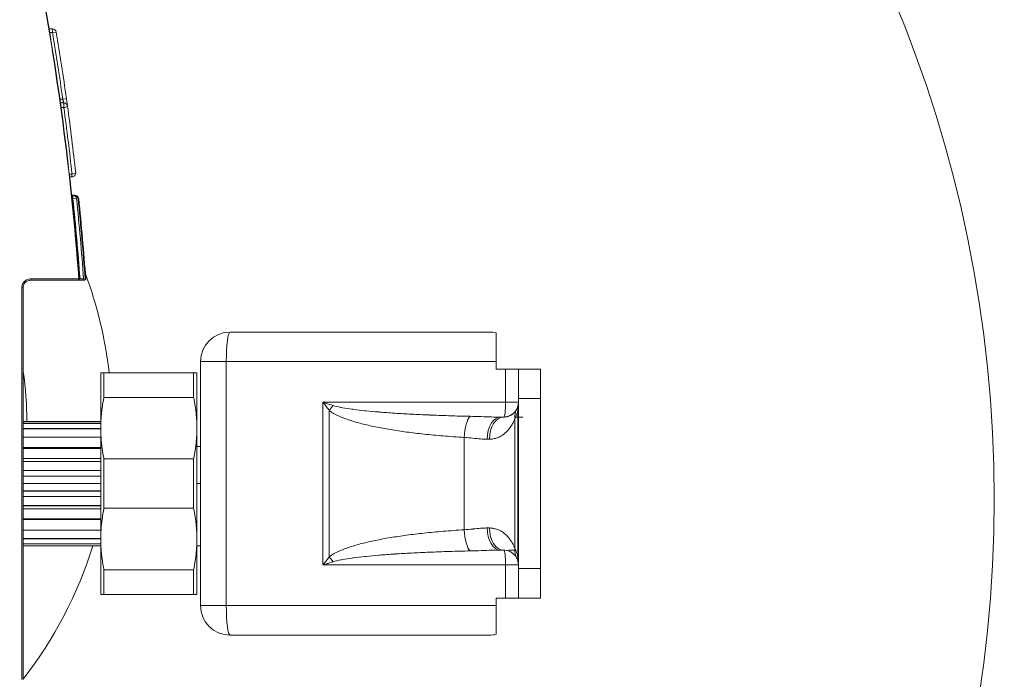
# Model space of a CAD drawing. Header units: centimetres. Extents: x -122 to 72759, y 3298 to 43172.
# Tile 157 of 243: x 30480 to 30494, y 17230 to 17239. Entities that reach past the tile are written whole.
import ezdxf
from ezdxf import colors
from ezdxf.entities.mleader import LeaderData, LeaderLine
from ezdxf.math import Vec2, Vec3

# ---------------------------------------------------------------- set-up
doc = ezdxf.new("R2010")
doc.units = ezdxf.units.CM
doc.header["$MEASUREMENT"] = 0
doc.layers.get('0').update_dxf_attribs({"lineweight": 5})
doc.layers.add('IS_ARMATURA', color=7, linetype='Continuous', lineweight=9)
doc.layers.add('IS_INSTAL GAZ_Opis', color=7, linetype='Continuous', lineweight=5)
doc.styles.add('Arial-sanit', font='arial.ttf')

# ---------------------------------------------------------------- blocks, each defined once
blk = doc.blocks.new('G$CD5DA571F')
at = {"color": 0, "linetype": 'Continuous', "lineweight": 0}
for p, q in [((-34.57, 114), (-38.57, 114)), ((-38.57, 114), (-38.57, 111)), ((-34.57, 114), (-34.57, 111)), ((-11.57, 114), (-34.57, 114)), ((-11.57, 111), (-11.57, 114)), ((-7.57, 114), (-11.57, 114)), ((-7.57, 111), (-7.57, 114)), ((-38.57, 111), (-34.57, 111)), ((-38.57, 111), (-38.57, 109.26)), ((-11.57, 111), (-34.57, 111)), ((-34.07, 111), (-34.07, 109.26)), ((-32.97, 110.92), (-13.16, 110.92)), ((-32.07, 110.62), (-32.07, 111.61)), ((-14.07, 110.62), (-14.07, 109.64)), ((-12.07, 109.26), (-12.07, 111)), ((-11.57, 111), (-7.57, 111)), ((-7.57, 111), (-7.57, 109.26)), ((-38.57, 109.26), (-38.57, 108)), ((-34.07, 109.26), (-38.57, 109.26)), ((-34.07, 84.56), (-34.07, 109.26)), ((-32.22, 110.52), (-32.22, 110.52)), ((-32.07, 110.51), (-32.07, 110.51)), ((-31.83, 110.51), (-14.3, 110.51)), ((-14.07, 110.51), (-14.07, 110.51)), ((-13.92, 110.52), (-13.92, 110.52)), ((-7.57, 109.26), (-12.07, 109.26)), ((-12.07, 109.26), (-12.07, 84.56)), ((-7.57, 109.26), (-7.57, 108)), ((-43.45, 108), (-39.57, 108)), ((-38.57, 108), (-39.57, 108)), ((-39.57, 71.47), (-39.57, 108)), ((-32.07, 108.99), (-32.07, 108.59)), ((-14.07, 108.59), (-14.07, 108.99)), ((-6.57, 108), (-7.57, 108)), ((-6.57, 108), (-6.57, 71.47)), ((-6.57, 108), (-2.69, 108)), ((-43.57, 106.98), (-43.57, 107.03)), ((-43.57, 72), (-43.57, 106.98)), ((-29.07, 107.07), (-29.07, 106.76)), ((-17.07, 106.76), (-17.07, 107.07)), ((-2.57, 107.03), (-2.57, 72)), ((-29.32, 103.67), (-16.82, 103.67)), ((-13.16, 85.41), (-32.97, 85.41)), ((-12.07, 84.56), (-34.07, 84.56)), ((-6.57, 71.47), (-39.57, 71.47)), ((-39.57, 71.47), (-39.57, 68)), ((-6.57, 68), (-6.57, 71.47)), ((-6.57, 68), (-39.57, 68)), ((-28.07, 67.5), (-28.07, 68)), ((-23.07, 67.5), (-23.07, 68)), ((-14.67, 67.5), (-14.67, 68)), ((-30.57, 67.5), (-38.07, 67.5)), ((-38.07, 67.06), (-38.07, 54.93)), ((-34.73, 67.06), (-38.07, 67.06)), ((-34.73, 67.06), (-34.73, 54.93)), ((-15.57, 67.5), (-30.57, 67.5)), ((-26.41, 67.06), (-26.41, 54.93)), ((-26.41, 67.06), (-19.73, 67.06)), ((-19.73, 67.06), (-19.73, 54.93)), ((-8.07, 67.5), (-15.57, 67.5)), ((-11.41, 67.06), (-11.41, 54.93)), ((-11.41, 67.06), (-8.07, 67.06)), ((-8.07, 67.06), (-8.07, 54.93)), ((-34.73, 54.93), (-38.07, 54.93)), ((-26.41, 54.93), (-19.73, 54.93)), ((-11.41, 54.93), (-8.07, 54.93)), ((-38.07, 54.5), (-30.57, 54.5)), ((-31.47, 44), (-31.47, 54.5)), ((-31.47, 44), (-31.47, 54.5)), ((-31.23, 44), (-31.23, 54.5)), ((-31.22, 44), (-31.22, 54.5)), ((-30.57, 54.5), (-15.57, 54.5)), ((-30.51, 44), (-30.51, 54.5)), ((-30.5, 44), (-30.5, 54.5)), ((-29.36, 44), (-29.36, 54.5)), ((-29.35, 44), (-29.35, 54.5)), ((-27.94, 44), (-27.94, 54.5)), ((-27.85, 44), (-27.85, 54.5)), ((-27.83, 44), (-27.83, 54.5)), ((-26.48, 44), (-26.48, 54.5)), ((-26.06, 44), (-26.06, 54.5)), ((-26.04, 44), (-26.04, 54.5)), ((-24.83, 44), (-24.83, 54.5)), ((-24.09, 44), (-24.09, 54.5)), ((-24.07, 44), (-24.07, 54.5)), ((-23.07, 44), (-23.07, 54.5)), ((-22.07, 44), (-22.07, 54.5)), ((-22.04, 44), (-22.04, 54.5)), ((-21.31, 44), (-21.31, 54.5)), ((-20.1, 44), (-20.1, 54.5)), ((-20.08, 44), (-20.08, 54.5)), ((-19.66, 44), (-19.66, 54.5)), ((-18.31, 44), (-18.31, 54.5)), ((-18.29, 44), (-18.29, 54.5)), ((-18.2, 44), (-18.2, 54.5)), ((-16.79, 44), (-16.79, 54.5)), ((-16.77, 44), (-16.77, 54.5)), ((-15.64, 44), (-15.64, 54.5)), ((-15.62, 44), (-15.62, 54.5)), ((-15.57, 54.5), (-8.07, 54.5)), ((-14.92, 44), (-14.92, 54.5)), ((-14.91, 44), (-14.91, 54.5)), ((-14.67, 44), (-14.67, 54.5)), ((-14.67, 44), (-14.67, 54.5)), ((-50.57, 52.18), (-50.57, 51.98)), ((-64.92, 50.61), (-64.57, 50.61)), ((-64.92, 50.61), (-64.92, 50.25)), ((-64.57, 50.29), (-64.57, 50.61)), ((-62.07, 51.01), (-62.06, 51.01)), ((-62.07, 51.01), (-62.07, 50.92)), ((-62.07, 50.72), (-62.07, 50.92)), ((-62.07, 50.72), (-61.57, 50.72)), ((-62.07, 50.72), (-62.07, 50.56)), ((-61.61, 51.42), (-61.62, 51.51)), ((-61.62, 51.42), (-61.62, 51.42)), ((-61.57, 50.72), (-61.62, 51.22)), ((-61.57, 50.72), (-61.57, 50.61)), ((-50.77, 51.57), (-50.77, 51.68)), ((-50.57, 51.37), (-50.57, 51.68)), ((-75.14, 49.85), (-75.07, 49.36)), ((-75.07, 49.36), (-75.07, 48.96)), ((-74.57, 49.51), (-73.92, 49.51)), ((-74.57, 49.51), (-74.57, 49.03)), ((-73.92, 49.51), (-73.92, 49.12)), ((-84.57, 47.98), (-84.07, 47.98)), ((-84.57, 47.98), (-84.57, 47.51)), ((-84.15, 48.48), (-84.07, 47.98)), ((-84.07, 47.98), (-84.07, 47.59))]:
    blk.add_line(p, q, dxfattribs=at)
blk.add_circle((-21, 1), 174.34)
at = {"color": 0, "linetype": 'Continuous', "lineweight": 0, "extrusion": (0, 1.83697e-16, -1)}
for centre, radius, start, end in [((39.57, 107.03), 4, 0, 13.9718), ((6.57, 72), 4, 180, 270), ((23.07, -321.5), 375, 84.0993, 85.7616), ((23.07, -321.5), 374.91, 84.0979, 85.7606), ((23.07, -321.5), 374.91, 84.0979, 85.7606), ((23.07, -321.5), 374.1, 79.235, 85.7514), ((23.07, -321.5), 374.06, 79.235, 85.7512), ((65.07, 50.61), 0.5, 83.7665, 180), ((61.57, 51.01), 0.5, 0, 84.0993), ((61.57, 50.92), 0.5, 0, 84.0979), ((23.07, -321.5), 374.99, 80.6254, 82.0183), ((74.07, 49.51), 0.5, 0, 82.2046), ((84.07, 47.98), 0.5, 0, 80.6254), ((39.52, 43.8), 0.2, 174.7785, 174.8157)]:
    blk.add_arc(centre, radius, start, end, dxfattribs=at)
at = {"color": 0, "linetype": 'Continuous', "lineweight": 0}
for centre, radius, start, end in [((-6.57, 107.03), 4, 0, 13.9718), ((-39.57, 72), 4, 180, 270), ((-31.57, -0.81), 56.82, 96.5688, 110.4641), ((-31.57, -0.81), 56.82, 52.0559, 72.6965), ((-23.07, -321.5), 374.71, 94.2416, 95.9052), ((-23.07, -321.5), 374.22, 94.245, 95.9052), ((-23.07, -321.5), 374.49, 97.9817, 99.3746), ((-31.57, 0), 44.5, 89.8712, 98.5971), ((-6.62, 43.8), 0.2, 174.7812, 174.8202)]:
    blk.add_arc(centre, radius, start, end, dxfattribs=at)
at = {"color": 0, "linetype": 'Continuous', "lineweight": 0, "extrusion": (-1.2326e-32, 1.83697e-16, -1)}
blk.add_ellipse((-31.83, 113.47), major_axis=(-1.34, -2.68), ratio=0.930265, start_param=-0.493041, end_param=-0.000004, dxfattribs=at)
at = {"color": 0, "linetype": 'Continuous', "lineweight": 0}
for centre, major_axis, ratio, start_param, end_param in [((-14.3, 113.47), (1.34, -2.68), 0.93026, -0.493016, 0.00002), ((-13.16, 113.87), (0.66, -2.93), 0.779112, -0.280671, -0.000003), ((-32.07, 109.37), (-3, 0), 0.130526, -2.15689, -2.156727), ((-12.07, 109), (-2, 0), 0.130526, -1.570796, -0.006452), ((-39.57, 106.98), (0, 4.2), 0.951446, 1.326942, 1.570796), ((-17.07, 109), (3, 0), 0.640775, -1.570796, -0.000013), ((-17.07, 108.59), (3, 0), 0.609935, -1.570796, -0.000012), ((-16.82, 104.57), (2.99, 0.18), 0.300221, -1.588648, -0.328893), ((-39.57, 72), (-4, 0), 0.130526, 0, 1.570796), ((-28.85, -310.44), (0, 363.02), 0.956352, 0.104082, 0.130185), ((-65.07, 50.61), (-0.054, 0.497), 0.290637, -1.602531, 0), ((-61.57, 50.92), (-0.5, 0), 0.999671, -1.46782, 0), ((-61.57, 50.72), (-0.5, 0), 0.998952, -1.467839, 0), ((-50.77, 51.07), (0.015, -0.5), 0.000002, 3.519069, 3.519082), ((-74.07, 49.51), (-0.068, 0.495), 0.289746, -1.610442, 0), ((-46.27, 43.8), (0.198, 0.025), 0.000127, 0, 0.000509), ((-6.62, 43.8), (-0.2, 0), 0.14694, -0.669204, -0.663376)]:
    blk.add_ellipse(centre, major_axis=major_axis, ratio=ratio, start_param=start_param, end_param=end_param, dxfattribs=at)
at = {"color": 0, "linetype": 'Continuous', "lineweight": 0, "extrusion": (0, 1.83697e-16, -1)}
for centre, major_axis, ratio, start_param, end_param in [((-34.07, 109), (2, 0), 0.130526, -1.570796, -0.004933), ((-29.07, 109), (-3, 0), 0.640774, -1.570796, -0.000022), ((-6.57, 72), (4, 0), 0.130526, 0, 1.570796), ((-50.77, 52.18), (0.2, 0), 0.999673, -1.644763, 0), ((-50.77, 51.35), (0.2, 0), 0.929311, -1.639728, 0), ((-50.77, 45), (0.2, 0), 0.282617, -1.592153, 0.000001)]:
    blk.add_ellipse(centre, major_axis=major_axis, ratio=ratio, start_param=start_param, end_param=end_param, dxfattribs=at)
at = {"color": 0, "linetype": 'Continuous', "lineweight": 0, "extrusion": (-1.64569e-36, 1.83697e-16, -1)}
blk.add_ellipse((-14.07, 109.37), major_axis=(3, 0), ratio=0.130524, start_param=-2.15683, end_param=-2.156734, dxfattribs=at)
at = {"color": 0, "linetype": 'Continuous', "lineweight": 0, "extrusion": (4.06251e-35, 1.83697e-16, -1)}
blk.add_ellipse((-29.07, 108.59), major_axis=(-3, 0), ratio=0.609953, start_param=-1.570778, end_param=-0.000004, dxfattribs=at)
at = {"color": 0, "linetype": 'Continuous', "lineweight": 0, "extrusion": (4.62223e-33, 1.83697e-16, -1)}
blk.add_ellipse((-29.32, 104.57), major_axis=(-2.99, 0.18), ratio=0.300222, start_param=-1.588666, end_param=-0.3289, dxfattribs=at)
at = {"color": 0, "linetype": 'Continuous', "lineweight": 0, "extrusion": (2.35099e-37, 1.83697e-16, -1)}
blk.add_ellipse((-19.07, 113.93), major_axis=(0, -28.55), ratio=0.175147, start_param=-0.751373, end_param=-0.75135, dxfattribs=at)
at = {"color": 0, "linetype": 'Continuous', "lineweight": 0, "extrusion": (1.2326e-32, 1.83697e-16, -1)}
blk.add_ellipse((-32.97, 86.31), major_axis=(-2.33, 1.89), ratio=0.237897, start_param=-1.761309, end_param=-1.480637, dxfattribs=at)
at = {"color": 0, "linetype": 'Continuous', "lineweight": 0, "extrusion": (-1.79366e-43, 1.83697e-16, -1)}
blk.add_ellipse((-50.77, 52.27), major_axis=(0.2, 0), ratio=0.999998, start_param=-1.64477, end_param=0, dxfattribs=at)
at = {"color": 0, "linetype": 'Continuous', "lineweight": 0, "extrusion": (-3.85186e-33, 1.83697e-16, -1)}
blk.add_ellipse((-50.77, 51.97), major_axis=(0.015, -0.5), ratio=0.000006, start_param=2.536302, end_param=3.143413, dxfattribs=at)
at = {"color": 0, "linetype": 'Continuous', "lineweight": 0, "extrusion": (2.24208e-44, 1.83697e-16, -1)}
blk.add_ellipse((-50.77, 51.98), major_axis=(0.2, 0), ratio=0.998957, start_param=-1.644749, end_param=0, dxfattribs=at)
at = {"color": 0, "linetype": 'Continuous', "lineweight": 0, "extrusion": (-6.85631e-32, 1.83697e-16, -1)}
blk.add_ellipse((-50.77, 51.68), major_axis=(0.015, -0.5), ratio=0.000002, start_param=1.570805, end_param=3.096038, dxfattribs=at)
at = {"color": 0, "linetype": 'Continuous', "lineweight": 0, "extrusion": (4.77545e-38, 1.83697e-16, -1)}
blk.add_ellipse((-49.57, 43.8), major_axis=(0, 0.2), ratio=0.011141, start_param=-1.418406, end_param=0, dxfattribs=at)
at = {"color": 0, "linetype": 'Continuous', "lineweight": 0, "extrusion": (-9.18355e-40, 1.83697e-16, -1)}
blk.add_ellipse((-39.52, 43.8), major_axis=(0, -0.2), ratio=0.043017, start_param=-1.662801, end_param=-1.662137, dxfattribs=at)
at = {"color": 0, "linetype": 'Continuous', "lineweight": 0}
for points in [[(-32.07, 114), (-32.04, 114), (-32.03, 114), (-31.99, 114)], [(-32.03, 114), (-32.01, 114), (-32, 114), (-31.98, 114)], [(-30.96, 114), (-30.93, 114), (-30.91, 114), (-30.88, 114)], [(-30.95, 114), (-30.93, 114), (-30.92, 114), (-30.9, 114)], [(-30.1, 114), (-30.06, 114), (-30.02, 114), (-29.98, 114)], [(-30.02, 114), (-30, 114), (-29.98, 114), (-29.95, 114)], [(-29.24, 114), (-29.24, 114), (-29.23, 114), (-29.22, 114)], [(-29.24, 114), (-29.23, 114), (-29.23, 114), (-29.22, 114)], [(-28.01, 114), (-27.99, 114), (-27.98, 114), (-27.96, 114)], [(-18.51, 114), (-18.51, 114), (-18.51, 114), (-18.51, 114)], [(-16.91, 114), (-16.91, 114), (-16.9, 114), (-16.9, 114)], [(-16.91, 114), (-16.91, 114), (-16.9, 114), (-16.9, 114)], [(-16.16, 114), (-16.14, 114), (-16.11, 114), (-16.08, 114)], [(-16.14, 114), (-16.1, 114), (-16.06, 114), (-16.02, 114)], [(-15.25, 114), (-15.24, 114), (-15.22, 114), (-15.21, 114)], [(-15.22, 114), (-15.2, 114), (-15.18, 114), (-15.17, 114)], [(-14.16, 114), (-14.13, 114), (-14.1, 114), (-14.09, 114)], [(-14.15, 114), (-14.11, 114), (-14.09, 114), (-14.07, 114)], [(-33.97, 110.99), (-34, 110.99), (-34.04, 111), (-34.07, 111)], [(-33.78, 110.97), (-33.81, 110.98), (-33.84, 110.98), (-33.87, 110.99)], [(-33.63, 110.95), (-33.65, 110.95), (-33.67, 110.96), (-33.69, 110.96)], [(-33.56, 110.93), (-33.58, 110.93), (-33.59, 110.94), (-33.61, 110.94)], [(-33.24, 110.81), (-33.28, 110.84), (-33.34, 110.86), (-33.4, 110.88)], [(-33.24, 110.81), (-33.21, 110.8), (-33.19, 110.79), (-33.17, 110.78)], [(-33.17, 110.78), (-33.17, 110.78), (-33.16, 110.78), (-33.16, 110.78)], [(-33.08, 110.73), (-33.11, 110.75), (-33.13, 110.76), (-33.16, 110.78)], [(-14.3, 110.51), (-14.22, 110.55), (-14.04, 110.64), (-13.68, 110.78), (-13.37, 110.87), (-13.16, 110.92)], [(-12.97, 110.78), (-13, 110.77), (-13.02, 110.75), (-13.05, 110.74)], [(-12.97, 110.78), (-12.97, 110.78), (-12.97, 110.78), (-12.96, 110.78)], [(-12.96, 110.78), (-12.94, 110.79), (-12.92, 110.8), (-12.9, 110.81)], [(-12.73, 110.88), (-12.8, 110.86), (-12.85, 110.84), (-12.9, 110.81)], [(-12.53, 110.94), (-12.54, 110.94), (-12.56, 110.93), (-12.58, 110.93)], [(-12.44, 110.96), (-12.46, 110.96), (-12.49, 110.95), (-12.51, 110.95)], [(-12.27, 110.99), (-12.3, 110.98), (-12.33, 110.98), (-12.35, 110.97)], [(-12.07, 111), (-12.1, 111), (-12.13, 110.99), (-12.17, 110.99)], [(-32.16, 109.6), (-32.29, 109.99), (-32.49, 110.26), (-32.7, 110.46)], [(-13.41, 110.48), (-13.7, 110.22), (-14.01, 109.82), (-14.06, 109.16)], [(-32.07, 108.59), (-32.07, 108.21), (-32.08, 107.38), (-32.13, 105.98), (-32.16, 104.98), (-32.17, 104.45)], [(-32.03, 108.3), (-32.03, 108.3), (-32.03, 108.3), (-32.03, 108.3)], [(-14.11, 108.3), (-14.11, 108.3), (-14.11, 108.3), (-14.11, 108.3)], [(-14.07, 109), (-14.07, 109.05), (-14.07, 109.11), (-14.06, 109.16)], [(-29.32, 103.67), (-29.38, 102.68), (-29.51, 100.78), (-29.76, 98.21), (-30.04, 95.85), (-30.37, 93.65), (-30.74, 91.62), (-31.16, 89.79), (-31.63, 88.12), (-32.22, 86.65), (-32.66, 85.77), (-32.97, 85.41)], [(-13.16, 85.41), (-13.47, 85.77), (-13.92, 86.65), (-14.5, 88.12), (-14.97, 89.79), (-15.39, 91.62), (-15.77, 93.65), (-16.1, 95.85), (-16.38, 98.21), (-16.63, 100.78), (-16.76, 102.68), (-16.82, 103.67)], [(-13.16, 85.41), (-13.09, 85.47), (-12.94, 85.58), (-12.72, 85.75), (-12.58, 85.87), (-12.51, 85.93)], [(-50.78, 52.38), (-50.78, 52.38), (-50.78, 52.38), (-50.78, 52.38)], [(-74.14, 50), (-71.14, 50.41), (-68.13, 50.78), (-65.12, 51.11)], [(-50.77, 44.97), (-50.77, 44.97), (-50.77, 44.97), (-50.77, 44.97)], [(-46.26, 44), (-46.26, 44), (-46.25, 44), (-46.24, 44)], [(-47.38, 43.82), (-47.38, 43.82), (-47.38, 43.82), (-47.38, 43.82)], [(-47.29, 43.82), (-47.29, 43.82), (-47.29, 43.82), (-47.29, 43.82)]]:
    blk.add_open_spline(points, degree=3, dxfattribs=at)
for points, knots in [([(-34.07, 111), (-33.95, 111), (-33.83, 110.99), (-33.71, 110.99), (-33.67, 110.99), (-33.63, 110.98), (-33.6, 110.98), (-33.51, 110.98), (-33.43, 110.97), (-33.34, 110.96), (-33.27, 110.96), (-33.2, 110.95), (-33.13, 110.94), (-33.07, 110.93), (-33.02, 110.93), (-32.97, 110.92)], [0, 0, 0, 0, 0.333333, 0.333333, 0.333333, 0.430896, 0.430896, 0.430896, 0.666667, 0.666667, 0.666667, 0.861778, 0.861778, 0.861778, 1, 1, 1, 1]), ([(-33.97, 110.99), (-33.95, 110.99), (-33.94, 110.99), (-33.92, 110.99), (-33.91, 110.99), (-33.89, 110.99), (-33.87, 110.99)], [0.2267362, 0.2267362, 0.2267362, 0.2267362, 0.3333333, 0.3333333, 0.3333333, 0.458899, 0.458899, 0.458899, 0.458899]), ([(-33.78, 110.97), (-33.78, 110.97), (-33.78, 110.97), (-33.78, 110.97), (-33.75, 110.97), (-33.72, 110.97), (-33.69, 110.96)], [0.650964, 0.650964, 0.650964, 0.650964, 0.6666667, 0.6666667, 0.6666667, 0.8540897, 0.8540897, 0.8540897, 0.8540897]), ([(-32.97, 110.92), (-33.05, 110.91), (-33.19, 110.9), (-33.41, 110.91), (-33.56, 110.93), (-33.63, 110.95)], [0, 0, 0, 0, 0.3333333, 0.6666667, 0.9999867, 0.9999867, 0.9999867, 0.9999867]), ([(-33.56, 110.93), (-33.52, 110.92), (-33.48, 110.91), (-33.45, 110.9), (-33.44, 110.89), (-33.44, 110.89), (-33.43, 110.89), (-33.42, 110.89), (-33.41, 110.88), (-33.4, 110.88)], [0.0978463, 0.0978463, 0.0978463, 0.0978463, 0.2949781, 0.2949781, 0.2949781, 0.3333333, 0.3333333, 0.3333333, 0.3896024, 0.3896024, 0.3896024, 0.3896024]), ([(-33.08, 110.73), (-33.07, 110.73), (-33.06, 110.72), (-33.05, 110.72), (-33.03, 110.7), (-33, 110.68), (-32.97, 110.66), (-32.95, 110.65), (-32.93, 110.64), (-32.92, 110.63), (-32.88, 110.61), (-32.85, 110.58), (-32.81, 110.55), (-32.8, 110.54), (-32.78, 110.52), (-32.76, 110.51), (-32.72, 110.48), (-32.68, 110.44), (-32.65, 110.4), (-32.63, 110.38), (-32.61, 110.36), (-32.59, 110.34), (-32.55, 110.3), (-32.51, 110.25), (-32.46, 110.19), (-32.45, 110.17), (-32.43, 110.14), (-32.41, 110.11), (-32.37, 110.05), (-32.32, 109.98), (-32.29, 109.9), (-32.27, 109.87), (-32.25, 109.84), (-32.24, 109.81), (-32.2, 109.72), (-32.17, 109.63), (-32.14, 109.53), (-32.13, 109.49), (-32.12, 109.46), (-32.12, 109.42), (-32.09, 109.32), (-32.08, 109.21), (-32.07, 109.1), (-32.07, 109.06), (-32.07, 109.03), (-32.07, 109)], [0.1020845, 0.1020845, 0.1020845, 0.1020845, 0.125, 0.125, 0.125, 0.2049669, 0.2049669, 0.2049669, 0.25, 0.25, 0.25, 0.3325509, 0.3325509, 0.3325509, 0.375, 0.375, 0.375, 0.4600499, 0.4600499, 0.4600499, 0.5, 0.5, 0.5, 0.5874319, 0.5874319, 0.5874319, 0.625, 0.625, 0.625, 0.715314, 0.715314, 0.715314, 0.75, 0.75, 0.75, 0.8426934, 0.8426934, 0.8426934, 0.875, 0.875, 0.875, 0.9710963, 0.9710963, 0.9710963, 0.9999888, 0.9999888, 0.9999888, 0.9999888]), ([(-32.97, 110.92), (-32.76, 110.87), (-32.45, 110.78), (-32.1, 110.64), (-31.92, 110.55), (-31.83, 110.51)], [0, 0, 0, 0, 0.3333333, 0.6666667, 0.9999962, 0.9999962, 0.9999962, 0.9999962]), ([(-13.41, 110.48), (-13.4, 110.49), (-13.39, 110.5), (-13.38, 110.51), (-13.32, 110.56), (-13.27, 110.6), (-13.22, 110.63), (-13.17, 110.67), (-13.12, 110.7), (-13.08, 110.72), (-13.07, 110.73), (-13.06, 110.73), (-13.05, 110.74)], [0.6018629, 0.6018629, 0.6018629, 0.6018629, 0.625, 0.625, 0.625, 0.75, 0.75, 0.75, 0.875, 0.875, 0.875, 0.9082421, 0.9082421, 0.9082421, 0.9082421]), ([(-13.16, 110.92), (-13.11, 110.93), (-13.06, 110.93), (-13.01, 110.94), (-12.94, 110.95), (-12.87, 110.96), (-12.8, 110.96), (-12.71, 110.97), (-12.62, 110.98), (-12.54, 110.98), (-12.5, 110.98), (-12.47, 110.99), (-12.43, 110.99), (-12.31, 110.99), (-12.19, 111), (-12.07, 111)], [0, 0, 0, 0, 0.138244, 0.138244, 0.138244, 0.333333, 0.333333, 0.333333, 0.569115, 0.569115, 0.569115, 0.666667, 0.666667, 0.666667, 1, 1, 1, 1]), ([(-12.73, 110.88), (-12.73, 110.88), (-12.72, 110.89), (-12.71, 110.89), (-12.7, 110.89), (-12.69, 110.89), (-12.69, 110.9), (-12.66, 110.91), (-12.62, 110.92), (-12.58, 110.93)], [0.6099983, 0.6099983, 0.6099983, 0.6099983, 0.6666667, 0.6666667, 0.6666667, 0.7050313, 0.7050313, 0.7050313, 0.9023103, 0.9023103, 0.9023103, 0.9023103]), ([(-12.44, 110.96), (-12.42, 110.97), (-12.39, 110.97), (-12.36, 110.97), (-12.36, 110.97), (-12.36, 110.97), (-12.35, 110.97)], [0.1458899, 0.1458899, 0.1458899, 0.1458899, 0.3333333, 0.3333333, 0.3333333, 0.3490286, 0.3490286, 0.3490286, 0.3490286]), ([(-12.27, 110.99), (-12.26, 110.99), (-12.26, 110.99), (-12.26, 110.99), (-12.24, 110.99), (-12.23, 110.99), (-12.21, 110.99), (-12.2, 110.99), (-12.18, 110.99), (-12.17, 110.99)], [0.541113, 0.541113, 0.541113, 0.541113, 0.5691141, 0.5691141, 0.5691141, 0.6666667, 0.6666667, 0.6666667, 0.7732968, 0.7732968, 0.7732968, 0.7732968]), ([(-31.83, 110.51), (-31.78, 110.49), (-31.72, 110.47), (-31.65, 110.44), (-31.61, 110.42), (-31.57, 110.41), (-31.53, 110.39), (-31.46, 110.36), (-31.39, 110.32), (-31.31, 110.28), (-31.27, 110.26), (-31.23, 110.24), (-31.18, 110.21), (-31.1, 110.17), (-31.02, 110.12), (-30.93, 110.07), (-30.89, 110.04), (-30.84, 110.01), (-30.8, 109.98), (-30.7, 109.92), (-30.61, 109.85), (-30.51, 109.77), (-30.46, 109.74), (-30.42, 109.7), (-30.37, 109.66), (-30.27, 109.57), (-30.16, 109.48), (-30.06, 109.37), (-30.01, 109.32), (-29.97, 109.27), (-29.92, 109.22), (-29.82, 109.1), (-29.71, 108.96), (-29.61, 108.81), (-29.57, 108.76), (-29.53, 108.7), (-29.5, 108.63), (-29.4, 108.47), (-29.32, 108.29), (-29.25, 108.1), (-29.23, 108.03), (-29.2, 107.97), (-29.19, 107.9), (-29.13, 107.7), (-29.09, 107.49), (-29.08, 107.27), (-29.07, 107.21), (-29.07, 107.14), (-29.07, 107.07)], [0.0000025, 0.0000025, 0.0000025, 0.0000025, 0.0777505, 0.0777505, 0.0777505, 0.125, 0.125, 0.125, 0.2049906, 0.2049906, 0.2049906, 0.25, 0.25, 0.25, 0.3325536, 0.3325536, 0.3325536, 0.375, 0.375, 0.375, 0.4600503, 0.4600503, 0.4600503, 0.5, 0.5, 0.5, 0.5874183, 0.5874183, 0.5874183, 0.625, 0.625, 0.625, 0.7152846, 0.7152846, 0.7152846, 0.75, 0.75, 0.75, 0.8426592, 0.8426592, 0.8426592, 0.875, 0.875, 0.875, 0.97104, 0.97104, 0.97104, 1, 1, 1, 1]), ([(-17.07, 107.07), (-17.07, 107.19), (-17.06, 107.3), (-17.05, 107.4), (-17.03, 107.56), (-17, 107.72), (-16.96, 107.87), (-16.93, 107.98), (-16.89, 108.08), (-16.85, 108.19), (-16.8, 108.33), (-16.73, 108.47), (-16.66, 108.6), (-16.6, 108.69), (-16.55, 108.78), (-16.49, 108.87), (-16.41, 108.99), (-16.32, 109.1), (-16.24, 109.2), (-16.17, 109.27), (-16.11, 109.34), (-16.04, 109.41), (-15.96, 109.49), (-15.87, 109.58), (-15.78, 109.65), (-15.72, 109.7), (-15.65, 109.75), (-15.59, 109.8), (-15.51, 109.87), (-15.42, 109.93), (-15.34, 109.98), (-15.28, 110.02), (-15.22, 110.06), (-15.17, 110.09), (-15.09, 110.14), (-15.02, 110.18), (-14.94, 110.22), (-14.89, 110.25), (-14.84, 110.28), (-14.79, 110.3), (-14.72, 110.33), (-14.66, 110.36), (-14.59, 110.39), (-14.55, 110.41), (-14.51, 110.43), (-14.46, 110.45), (-14.41, 110.47), (-14.35, 110.49), (-14.3, 110.51)], [0.0000007, 0.0000007, 0.0000007, 0.0000007, 0.0506899, 0.0506899, 0.0506899, 0.125, 0.125, 0.125, 0.1768251, 0.1768251, 0.1768251, 0.25, 0.25, 0.25, 0.3020198, 0.3020198, 0.3020198, 0.375, 0.375, 0.375, 0.4275848, 0.4275848, 0.4275848, 0.5, 0.5, 0.5, 0.552591, 0.552591, 0.552591, 0.625, 0.625, 0.625, 0.6778854, 0.6778854, 0.6778854, 0.75, 0.75, 0.75, 0.8031805, 0.8031805, 0.8031805, 0.875, 0.875, 0.875, 0.9283009, 0.9283009, 0.9283009, 0.999998, 0.999998, 0.999998, 0.999998]), ([(-13.97, 104.45), (-13.98, 104.98), (-14.01, 105.98), (-14.06, 107.39), (-14.07, 108.21), (-14.07, 108.59)], [0, 0, 0, 0, 0.3333333, 0.6666667, 0.9999958, 0.9999958, 0.9999958, 0.9999958]), ([(-29.07, 106.76), (-29.07, 106.48), (-29.08, 106.18), (-29.11, 105.85), (-29.14, 105.53), (-29.17, 105.18), (-29.21, 104.81), (-29.25, 104.45), (-29.29, 104.07), (-29.32, 103.67)], [0.0000284, 0.0000284, 0.0000284, 0.0000284, 0.3333333, 0.3333333, 0.3333333, 0.6666667, 0.6666667, 0.6666667, 0.999997, 0.999997, 0.999997, 0.999997]), ([(-16.82, 103.67), (-16.85, 104.07), (-16.89, 104.45), (-16.93, 104.81), (-16.93, 104.85), (-16.93, 104.88), (-16.94, 104.91), (-16.97, 105.24), (-17, 105.56), (-17.03, 105.85), (-17.04, 105.98), (-17.04, 106.1), (-17.05, 106.22), (-17.06, 106.41), (-17.07, 106.59), (-17.07, 106.76)], [0, 0, 0, 0, 0.333333, 0.333333, 0.333333, 0.362231, 0.362231, 0.362231, 0.666667, 0.666667, 0.666667, 0.794772, 0.794772, 0.794772, 1, 1, 1, 1]), ([(-32.17, 104.45), (-32.19, 103.5), (-32.22, 102.58), (-32.24, 101.71), (-32.25, 101.66), (-32.25, 101.61), (-32.25, 101.57), (-32.28, 100.67), (-32.31, 99.81), (-32.34, 98.99), (-32.35, 98.98), (-32.35, 98.96), (-32.35, 98.95), (-32.38, 98.11), (-32.42, 97.32), (-32.46, 96.55), (-32.46, 96.53), (-32.46, 96.52), (-32.46, 96.51), (-32.5, 95.75), (-32.55, 95.02), (-32.59, 94.32), (-32.59, 94.28), (-32.6, 94.25), (-32.6, 94.21), (-32.64, 93.54), (-32.69, 92.88), (-32.74, 92.26), (-32.75, 92.21), (-32.75, 92.16), (-32.76, 92.1), (-32.8, 91.51), (-32.86, 90.94), (-32.91, 90.4), (-32.92, 90.33), (-32.92, 90.26), (-32.93, 90.2), (-32.98, 89.68), (-33.04, 89.19), (-33.1, 88.72), (-33.11, 88.63), (-33.12, 88.56), (-33.14, 88.48), (-33.2, 88.03), (-33.26, 87.61), (-33.33, 87.21), (-33.35, 87.13), (-33.36, 87.04), (-33.38, 86.96), (-33.45, 86.59), (-33.53, 86.25), (-33.63, 85.93)], [0, 0, 0, 0, 0.105502, 0.105502, 0.105502, 0.111111, 0.111111, 0.111111, 0.220343, 0.220343, 0.220343, 0.222222, 0.222222, 0.222222, 0.333333, 0.333333, 0.333333, 0.335198, 0.335198, 0.335198, 0.444444, 0.444444, 0.444444, 0.45003, 0.45003, 0.45003, 0.555556, 0.555556, 0.555556, 0.564896, 0.564896, 0.564896, 0.666667, 0.666667, 0.666667, 0.679732, 0.679732, 0.679732, 0.777778, 0.777778, 0.777778, 0.79451, 0.79451, 0.79451, 0.888889, 0.888889, 0.888889, 0.909391, 0.909391, 0.909391, 1, 1, 1, 1]), ([(-12.51, 85.93), (-12.61, 86.25), (-12.69, 86.59), (-12.76, 86.96), (-12.77, 87.04), (-12.79, 87.13), (-12.8, 87.21), (-12.88, 87.61), (-12.94, 88.03), (-13, 88.48), (-13.01, 88.56), (-13.02, 88.63), (-13.03, 88.72), (-13.1, 89.19), (-13.15, 89.68), (-13.21, 90.2), (-13.21, 90.26), (-13.22, 90.33), (-13.23, 90.4), (-13.28, 90.94), (-13.33, 91.51), (-13.38, 92.1), (-13.39, 92.16), (-13.39, 92.21), (-13.4, 92.26), (-13.45, 92.88), (-13.49, 93.54), (-13.54, 94.21), (-13.54, 94.25), (-13.54, 94.28), (-13.55, 94.32), (-13.59, 95.02), (-13.63, 95.75), (-13.67, 96.51), (-13.68, 96.52), (-13.68, 96.53), (-13.68, 96.55), (-13.72, 97.32), (-13.76, 98.11), (-13.79, 98.95), (-13.79, 98.96), (-13.79, 98.98), (-13.79, 98.99), (-13.83, 99.81), (-13.86, 100.67), (-13.89, 101.57), (-13.89, 101.61), (-13.89, 101.66), (-13.89, 101.71), (-13.92, 102.58), (-13.95, 103.5), (-13.97, 104.45)], [0, 0, 0, 0, 0.0906046, 0.0906046, 0.0906046, 0.1111111, 0.1111111, 0.1111111, 0.2054862, 0.2054862, 0.2054862, 0.2222222, 0.2222222, 0.2222222, 0.3202643, 0.3202643, 0.3202643, 0.3333333, 0.3333333, 0.3333333, 0.4351016, 0.4351016, 0.4351016, 0.4444444, 0.4444444, 0.4444444, 0.5499681, 0.5499681, 0.5499681, 0.5555556, 0.5555556, 0.5555556, 0.6647999, 0.6647999, 0.6647999, 0.6666667, 0.6666667, 0.6666667, 0.7777778, 0.7777778, 0.7777778, 0.7796561, 0.7796561, 0.7796561, 0.8888889, 0.8888889, 0.8888889, 0.8944973, 0.8944973, 0.8944973, 0.9999998, 0.9999998, 0.9999998, 0.9999998]), ([(-33.63, 85.93), (-33.65, 85.87), (-33.67, 85.81), (-33.69, 85.74), (-33.72, 85.65), (-33.75, 85.56), (-33.78, 85.47), (-33.81, 85.37), (-33.85, 85.26), (-33.88, 85.15), (-33.89, 85.11), (-33.91, 85.06), (-33.92, 85.02), (-33.97, 84.86), (-34.02, 84.71), (-34.07, 84.56)], [0, 0, 0, 0, 0.138245, 0.138245, 0.138245, 0.333333, 0.333333, 0.333333, 0.569114, 0.569114, 0.569114, 0.666667, 0.666667, 0.666667, 1, 1, 1, 1]), ([(-32.97, 85.41), (-33.02, 85.37), (-33.07, 85.33), (-33.13, 85.29), (-33.2, 85.24), (-33.27, 85.18), (-33.34, 85.13), (-33.43, 85.06), (-33.51, 84.99), (-33.6, 84.93), (-33.63, 84.9), (-33.67, 84.87), (-33.71, 84.85), (-33.83, 84.75), (-33.95, 84.66), (-34.07, 84.56)], [0.000147, 0.000147, 0.000147, 0.000147, 0.1382432, 0.1382432, 0.1382432, 0.3333333, 0.3333333, 0.3333333, 0.5691149, 0.5691149, 0.5691149, 0.6666667, 0.6666667, 0.6666667, 1, 1, 1, 1]), ([(-12.07, 84.56), (-12.19, 84.66), (-12.31, 84.75), (-12.43, 84.85), (-12.47, 84.87), (-12.5, 84.9), (-12.54, 84.93), (-12.62, 84.99), (-12.71, 85.06), (-12.8, 85.13), (-12.87, 85.18), (-12.94, 85.24), (-13.01, 85.29), (-13.06, 85.33), (-13.11, 85.37), (-13.16, 85.41)], [0, 0, 0, 0, 0.3333333, 0.3333333, 0.3333333, 0.4308961, 0.4308961, 0.4308961, 0.6666667, 0.6666667, 0.6666667, 0.8617782, 0.8617782, 0.8617782, 0.9998501, 0.9998501, 0.9998501, 0.9998501]), ([(-12.07, 84.56), (-12.12, 84.71), (-12.17, 84.86), (-12.21, 85.02), (-12.26, 85.17), (-12.31, 85.32), (-12.36, 85.47), (-12.41, 85.63), (-12.46, 85.78), (-12.51, 85.93)], [0, 0, 0, 0, 0.333333, 0.333333, 0.333333, 0.666667, 0.666667, 0.666667, 1, 1, 1, 1]), ([(-50.78, 52.38), (-50.76, 52.38), (-50.74, 52.38), (-50.7, 52.37), (-50.68, 52.36), (-50.64, 52.34), (-50.63, 52.32), (-50.6, 52.29), (-50.59, 52.27), (-50.57, 52.23), (-50.57, 52.21), (-50.57, 52.19), (-50.57, 52.18), (-50.57, 52.18)], [0, 0, 0, 0, 0.0647862, 0.0647862, 0.1284756, 0.1284756, 0.1922043, 0.1922043, 0.2559315, 0.2559315, 0.3196586, 0.3196586, 0.3275718, 0.3275718, 0.3275718, 0.3275718]), ([(-50.57, 52.18), (-50.57, 52.19), (-50.57, 52.2), (-50.57, 52.21), (-50.57, 52.23), (-50.57, 52.24), (-50.57, 52.25), (-50.57, 52.26), (-50.57, 52.27), (-50.57, 52.27)], [0.5026125, 0.5026125, 0.5026125, 0.5026125, 0.6, 0.6, 0.6, 0.8, 0.8, 0.8, 1, 1, 1, 1]), ([(-50.57, 51.68), (-50.57, 51.71), (-50.57, 51.74), (-50.57, 51.77), (-50.57, 51.8), (-50.57, 51.83), (-50.57, 51.85), (-50.57, 51.88), (-50.57, 51.9), (-50.57, 51.92), (-50.57, 51.94), (-50.57, 51.95), (-50.57, 51.96), (-50.57, 51.98), (-50.57, 51.98), (-50.57, 51.98)], [0, 0, 0, 0, 0.2, 0.2, 0.2, 0.4, 0.4, 0.4, 0.6, 0.6, 0.6, 0.8, 0.8, 0.8, 1, 1, 1, 1]), ([(-50.78, 51.57), (-50.76, 51.57), (-50.74, 51.57), (-50.7, 51.56), (-50.68, 51.55), (-50.64, 51.52), (-50.63, 51.51), (-50.6, 51.48), (-50.59, 51.46), (-50.57, 51.42), (-50.57, 51.4), (-50.57, 51.37), (-50.57, 51.37), (-50.57, 51.37)], [0, 0, 0, 0, 0.0647863, 0.0647863, 0.1284758, 0.1284758, 0.1922046, 0.1922046, 0.2559317, 0.2559317, 0.3196587, 0.3196587, 0.3276051, 0.3276051, 0.3276051, 0.3276051]), ([(-50.77, 45.05), (-50.77, 45.48), (-50.77, 45.89), (-50.77, 46.28), (-50.78, 46.67), (-50.78, 47.04), (-50.78, 47.39), (-50.78, 47.74), (-50.78, 48.08), (-50.78, 48.38), (-50.78, 48.69), (-50.78, 48.97), (-50.78, 49.23), (-50.78, 49.48), (-50.78, 49.71), (-50.78, 49.92), (-50.78, 50.13), (-50.78, 50.32), (-50.78, 50.5), (-50.78, 50.69), (-50.78, 50.86), (-50.78, 51.04), (-50.78, 51.21), (-50.78, 51.38), (-50.78, 51.53)], [0, 0, 0, 0, 0.125, 0.125, 0.125, 0.25, 0.25, 0.25, 0.375, 0.375, 0.375, 0.5, 0.5, 0.5, 0.625, 0.625, 0.625, 0.75, 0.75, 0.75, 0.875, 0.875, 0.875, 1, 1, 1, 1]), ([(-50.57, 51.35), (-50.57, 51.36), (-50.57, 51.36), (-50.57, 51.37), (-50.57, 51.37), (-50.57, 51.37), (-50.57, 51.37)], [0, 0, 0, 0, 0.1428571, 0.1428571, 0.1428571, 0.1947065, 0.1947065, 0.1947065, 0.1947065]), ([(-50.57, 45), (-50.57, 45.42), (-50.57, 45.82), (-50.57, 46.2), (-50.57, 46.58), (-50.57, 46.95), (-50.57, 47.29), (-50.57, 47.63), (-50.57, 47.96), (-50.57, 48.26), (-50.57, 48.56), (-50.57, 48.84), (-50.57, 49.09), (-50.57, 49.34), (-50.57, 49.56), (-50.57, 49.76), (-50.57, 49.97), (-50.57, 50.16), (-50.57, 50.34), (-50.57, 50.52), (-50.57, 50.69), (-50.57, 50.86), (-50.57, 51.03), (-50.57, 51.2), (-50.57, 51.35)], [0, 0, 0, 0, 0.125, 0.125, 0.125, 0.25, 0.25, 0.25, 0.375, 0.375, 0.375, 0.5, 0.5, 0.5, 0.625, 0.625, 0.625, 0.75, 0.75, 0.75, 0.875, 0.875, 0.875, 1, 1, 1, 1]), ([(-50.57, 50.77), (-50.57, 50.77), (-50.57, 50.77), (-50.57, 50.77), (-50.57, 50.77), (-50.57, 50.77), (-50.57, 50.77), (-50.57, 50.77), (-50.57, 50.77), (-50.57, 50.77), (-50.57, 50.77), (-50.57, 50.77), (-50.57, 50.77), (-50.57, 50.77), (-50.57, 50.77), (-50.57, 50.77), (-50.57, 50.77), (-50.57, 50.77), (-50.57, 50.77), (-50.57, 50.77)], [0, 0, 0, 0, 0.03407224, 0.03407224, 0.05119648, 0.05119648, 0.05733282, 0.05733282, 0.05979322, 0.05979322, 0.06412114, 0.06412114, 0.06633315, 0.06633315, 0.06751218, 0.06751218, 0.06816318, 0.06816318, 0.06886196, 0.06886196, 0.06886196, 0.06886196]), ([(-75.14, 49.85), (-75.03, 49.87), (-74.92, 49.88), (-74.72, 49.91), (-74.62, 49.92), (-74.45, 49.95), (-74.38, 49.96), (-74.27, 49.98), (-74.24, 49.98), (-74.21, 49.98)], [0, 0, 0, 0, 0.32614, 0.32614, 0.648694, 0.648694, 0.969196, 0.969196, 1.201571, 1.201571, 1.201571, 1.201571]), ([(-74.57, 49.5), (-74.57, 49.5), (-74.57, 49.5), (-74.58, 49.5), (-74.59, 49.49), (-74.6, 49.49), (-74.62, 49.49), (-74.64, 49.48), (-74.66, 49.47), (-74.68, 49.47), (-74.7, 49.46), (-74.73, 49.45), (-74.76, 49.44), (-74.79, 49.44), (-74.82, 49.43), (-74.85, 49.42), (-74.88, 49.41), (-74.92, 49.4), (-74.95, 49.39), (-74.99, 49.38), (-75.03, 49.37), (-75.07, 49.36)], [0, 0, 0, 0, 0.142857, 0.142857, 0.142857, 0.285714, 0.285714, 0.285714, 0.428571, 0.428571, 0.428571, 0.571429, 0.571429, 0.571429, 0.714286, 0.714286, 0.714286, 0.857143, 0.857143, 0.857143, 1, 1, 1, 1]), ([(-49.57, 43.83), (-49.66, 43.83), (-49.74, 43.84), (-49.83, 43.85), (-49.91, 43.87), (-50, 43.9), (-50.08, 43.94), (-50.16, 43.98), (-50.23, 44.02), (-50.3, 44.08), (-50.37, 44.13), (-50.43, 44.19), (-50.49, 44.26), (-50.55, 44.33), (-50.6, 44.41), (-50.64, 44.49), (-50.68, 44.58), (-50.72, 44.67), (-50.74, 44.76), (-50.76, 44.86), (-50.77, 44.95), (-50.77, 45.05)], [0, 0, 0, 0, 0.142857, 0.142857, 0.142857, 0.285714, 0.285714, 0.285714, 0.428571, 0.428571, 0.428571, 0.571429, 0.571429, 0.571429, 0.714286, 0.714286, 0.714286, 0.857143, 0.857143, 0.857143, 1, 1, 1, 1]), ([(-49.57, 44), (-49.64, 44), (-49.71, 44), (-49.78, 44.02), (-49.85, 44.03), (-49.92, 44.06), (-49.99, 44.09), (-50.06, 44.12), (-50.12, 44.16), (-50.18, 44.2), (-50.23, 44.25), (-50.29, 44.3), (-50.33, 44.35), (-50.38, 44.41), (-50.42, 44.47), (-50.46, 44.54), (-50.49, 44.61), (-50.52, 44.68), (-50.54, 44.76), (-50.56, 44.84), (-50.57, 44.92), (-50.57, 45)], [0, 0, 0, 0, 0.142857, 0.142857, 0.142857, 0.285714, 0.285714, 0.285714, 0.428571, 0.428571, 0.428571, 0.571429, 0.571429, 0.571429, 0.714286, 0.714286, 0.714286, 0.857143, 0.857143, 0.857143, 1, 1, 1, 1]), ([(3.43, 44), (0.89, 44), (-1.61, 44), (-4.03, 44), (-6.46, 44), (-8.8, 44), (-11.2, 44), (-13.59, 44), (-16.02, 44), (-18.42, 44), (-20.82, 44), (-23.18, 44), (-25.56, 44), (-27.94, 44), (-30.35, 44), (-32.85, 44), (-35.35, 44), (-37.94, 44), (-40.72, 44), (-43.5, 44), (-46.46, 44), (-49.57, 44)], [0, 0, 0, 0, 0.142857, 0.142857, 0.142857, 0.285714, 0.285714, 0.285714, 0.428571, 0.428571, 0.428571, 0.571429, 0.571429, 0.571429, 0.714286, 0.714286, 0.714286, 0.857143, 0.857143, 0.857143, 1, 1, 1, 1]), ([(3.43, 43.83), (0.9, 43.82), (-1.6, 43.82), (-4.03, 43.82), (-6.45, 43.81), (-8.8, 43.81), (-11.19, 43.81), (-13.59, 43.81), (-16.02, 43.81), (-18.42, 43.81), (-20.82, 43.81), (-23.18, 43.81), (-25.56, 43.81), (-27.94, 43.81), (-30.35, 43.81), (-32.85, 43.81), (-35.35, 43.81), (-37.94, 43.81), (-40.72, 43.81), (-43.5, 43.82), (-46.46, 43.82), (-49.57, 43.83)], [0, 0, 0, 0, 0.142857, 0.142857, 0.142857, 0.285714, 0.285714, 0.285714, 0.428571, 0.428571, 0.428571, 0.571429, 0.571429, 0.571429, 0.714286, 0.714286, 0.714286, 0.857143, 0.857143, 0.857143, 1, 1, 1, 1])]:
    blk.add_open_spline(points, degree=3, knots=knots, dxfattribs=at)
for points, weights in [([(-38.07, 67.06), (-38.07, 67.5), (-38.07, 67.5)], [1.76418573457, 1.80829037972, 1.80829037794]), ([(-30.57, 67.5), (-32.6, 67.5), (-34.73, 67.06)], [1.80829037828, 1.80829037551, 1.76418573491]), ([(-26.41, 67.06), (-28.54, 67.5), (-30.57, 67.5)], [1.76418573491, 1.80829038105, 1.80829037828]), ([(-15.57, 67.5), (-17.6, 67.5), (-19.73, 67.06)], [1.80829037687, 1.80829037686, 1.76418573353]), ([(-11.41, 67.06), (-13.54, 67.5), (-15.57, 67.5)], [1.76418573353, 1.80829037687, 1.80829037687]), ([(-8.07, 67.5), (-8.07, 67.5), (-8.07, 67.06)], [1.8082903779, 1.80829038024, 1.76418573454]), ([(-38.07, 54.93), (-38.07, 54.5), (-38.07, 54.5)], [1.76418573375, 1.80829037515, 1.80829037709]), ([(-30.57, 54.5), (-32.6, 54.5), (-34.73, 54.93)], [1.80829037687, 1.8082903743, 1.76418573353]), ([(-26.41, 54.93), (-28.54, 54.5), (-30.57, 54.5)], [1.76418573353, 1.80829037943, 1.80829037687]), ([(-15.57, 54.5), (-17.6, 54.5), (-19.73, 54.93)], [1.80829037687, 1.80829037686, 1.76418573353]), ([(-11.41, 54.93), (-13.54, 54.5), (-15.57, 54.5)], [1.76418573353, 1.80829037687, 1.80829037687]), ([(-8.07, 54.5), (-8.07, 54.5), (-8.07, 54.93)], [1.80829037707, 1.8082903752, 1.76418573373])]:
    blk.add_rational_spline(points, weights, degree=2, dxfattribs=at)
blk = doc.blocks.new('_Closed')
at = {"color": 0, "linetype": 'ByBlock', "lineweight": -2}
for p, q in [((-1, 0.1667), (0, 0)), ((-1, 0.1667), (-1, -0.1667)), ((0, 0), (-1, -0.1667)), ((0, 0), (-1, 0))]:
    blk.add_line(p, q, dxfattribs=at)

msp = doc.modelspace()

# ---------------------------------------------------------------- block references
at = {"layer": 'IS_ARMATURA', "xscale": 0.1, "yscale": 0.1, "zscale": 0.1, "rotation": 270.0000000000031}
msp.add_blockref('G$CD5DA571F', (30475.84418, 17230.33668), dxfattribs=at)

# ---------------------------------------------------------------- leaders
at = {"layer": 'IS_INSTAL GAZ_Opis'}
ml = msp.add_multileader_mtext('Standard', dxfattribs=at)
ml.set_content('{\\fArial Narrow|b0|i0|c238|p34;Kanał nawiewny "Z"  %%c 1\\FAaa.shx|c238;\x81\\fArial Narrow|b0|i0|c238|p34;2,5 cm, \\Pzewn. kratka+2,0 m nad ziemią\\Pzakończony nie niżej \\Pniż 30 cm nad posadzką}', color=256, style='Arial-sanit')
ml.set_leader_properties(color=256, linetype='ByLayer', lineweight=-1)
ml.set_arrow_properties(name='CLOSED')
ml.build(insert=Vec2(0, 0))
ml.multileader.update_dxf_attribs({"text_left_attachment_type": 6, "text_right_attachment_type": 6, "arrow_head_size": 5})
ctx = ml.context
ctx.base_point, ctx.char_height, ctx.arrow_head_size, ctx.plane_origin = Vec3(30289.70064, 17549.8276), 15, 5, Vec3(30834.38378, 18013.07144)
ctx.left_attachment, ctx.right_attachment = 6, 6
notes = []
notes.append((ctx, [(0, (1, 1, 0), (30547.937, 17549.8276), (-1, 0), 8, [(0, [(30465.7128, 17398.76117)], 0, [])])]))
ctx.mtext.insert, ctx.mtext.defined_height, ctx.mtext.flow_direction = Vec3(30291.70064, 17569.72869), 36, 5
for ctx, leaders in notes:
    for number, flags, end, landing, length, lines in leaders:
        leader = LeaderData()
        leader.index, (leader.has_last_leader_line, leader.has_dogleg_vector, leader.attachment_direction) = number, flags
        leader.last_leader_point, leader.dogleg_vector, leader.dogleg_length = Vec3(end), Vec3(landing), length
        for number, points, colour, breaks in lines:
            line = LeaderLine()
            line.index, line.vertices, line.color, line.breaks = number, Vec3.list(points), colors.encode_raw_color(colour), breaks
            leader.lines.append(line)
        ctx.leaders.append(leader)

doc.saveas('drawing.dxf')
